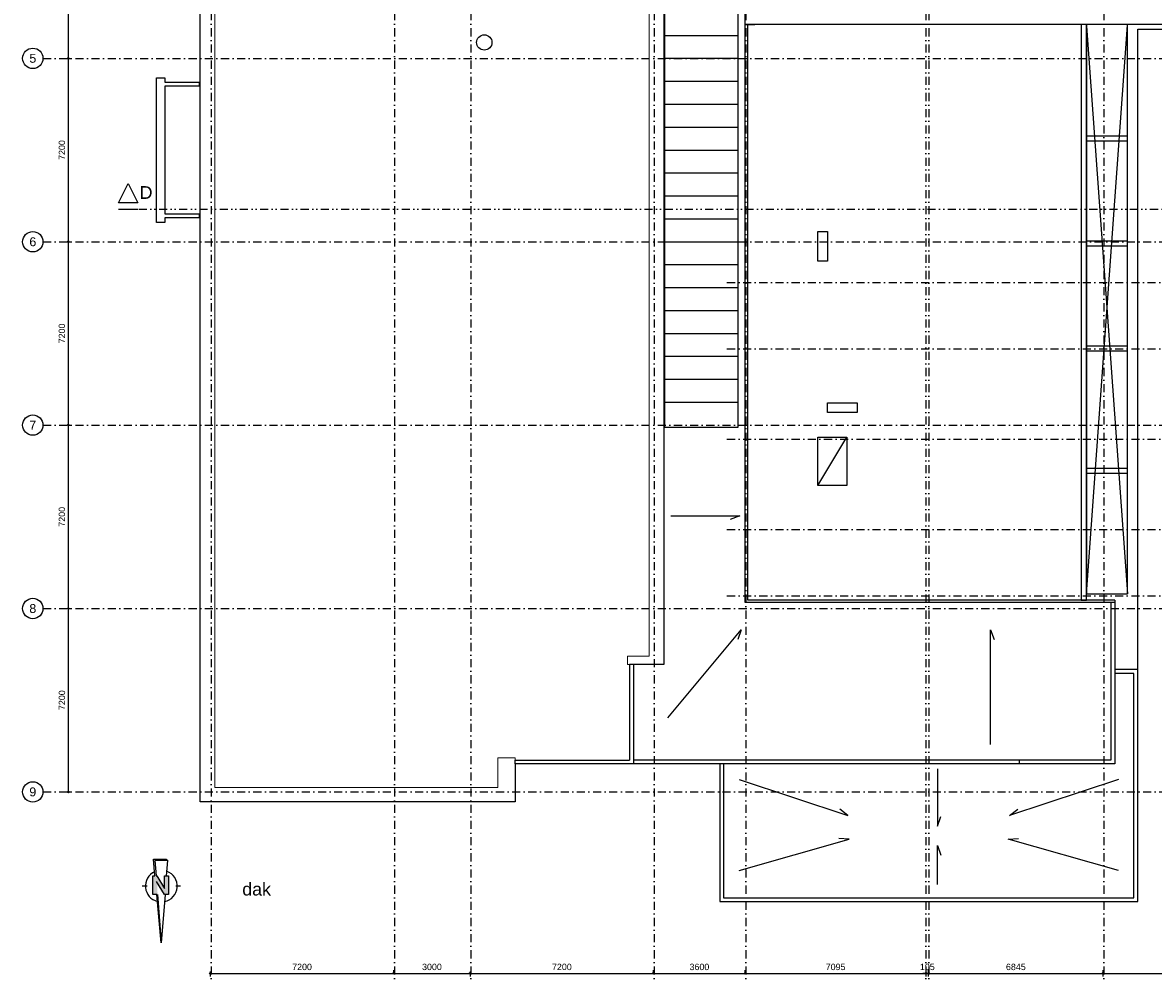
# Model space of a CAD drawing. Header units: millimetres. Extents: x 1137596 to 6076935, y -417599 to 265181.
# Tile 33 of 47: x 1340063 to 1384455, y -356519 to -319268. Entities that reach past the tile are written whole.
import ezdxf
from ezdxf.enums import TextEntityAlignment as Align

# ---------------------------------------------------------------- set-up
doc = ezdxf.new("R2010")
doc.units = ezdxf.units.MM
doc.header["$LTSCALE"] = 50
doc.header["$PDMODE"] = 3
doc.header["$PDSIZE"] = 1
doc.linetypes.add('DASHDOT2', pattern=[12.7, 6.35, -3.175, 0, -3.175])
doc.linetypes.add('DIVIDE2', pattern=[15.875, 6.35, -3.175, 0, -3.175, 0, -3.175])
doc.layers.get('0').update_dxf_attribs({"linetype": 'CONTINUOUS'})
doc.layers.get('DEFPOINTS').update_dxf_attribs({"linetype": 'CONTINUOUS'})
for name, color, linetype in [('AL24----_TRAPPEN', 1, 'CONTINUOUS'), ('AL27----_DAKEN', 7, 'CONTINUOUS'), ('AL31----_BUITENKOZIJN', 2, 'CONTINUOUS'), ('Alg-Dik-Az', 4, 'CONTINUOUS'), ('Alg-Dun-Az', 8, 'CONTINUOUS'), ('AM$1A---_MAATVOERING', 1, 'CONTINUOUS'), ('AT$1A---_TEKST', 2, 'CONTINUOUS'), ('bib', 7, 'CONTINUOUS'), ('bib @ 100', 7, 'CONTINUOUS'), ('DIM25', 1, 'CONTINUOUS'), ('LAYER27', 7, 'CONTINUOUS'), ('Stramien-Alg-Az', 9, 'DASHDOT2'), ('Stramien-Alg-Drs', 8, 'CONTINUOUS'), ('Stramien-Alg-Txt', 2, 'CONTINUOUS'), ('Txt50', 4, 'CONTINUOUS')]:
    doc.layers.add(name, color=color, linetype=linetype)
doc.styles.add('BOS3', font='arial.ttf')
doc.dimstyles.new('BOS3', dxfattribs={"dimtxt": 2.5, "dimasz": 1.25, "dimexe": 1.25, "dimexo": 0, "dimgap": 1.25, "dimtad": 1, "dimdec": 3, "dimdsep": 46, "dimtxsty": 'BOS3', "dimblk": 'SMALL', "dimblk1": 'SMALL', "dimblk2": 'SMALL', "dimsah": 1, "dimcen": 2.5, "dimclrd": 1, "dimclre": 1, "dimclrt": 2, "dimadec": 4, "dimazin": 2, "dimtfac": 0.4, "dimtdec": 0, "dimtix": 1, "dimtmove": 2, "dimatfit": 3, "dimfxl": 1.25, "dimfxlon": 1, "dimtvp": 1, "dimtolj": 1, "dimarcsym": 0})

# ---------------------------------------------------------------- blocks, each defined once
blk = doc.blocks.new('noordpijl 3')
at = {"layer": 'Alg-Dun-Az'}
for p, q in [((-146, -1900), (0, 0)), ((0, 0), (180, -1900)), ((146, -1900), (0, 0)), ((-277, -1900), (-127, -1900)), ((-277, -2638), (-277, -1900)), ((-129, -2141), (-129, -2638)), ((176, -2638), (-129, -2141)), ((-127, -1900), (185, -2409)), ((180, -1900), (333, -1900)), ((333, -1900), (333, -2638)), ((-751, -2234), (-564, -2234)), ((-129, -2638), (-277, -2638)), ((-205, -2638), (-251, -3235)), ((203, -2638), (176, -2638)), ((249, -3235), (203, -2638)), ((249, -2638), (311, -3297)), ((333, -2638), (249, -2638)), ((562, -2234), (749, -2234)), ((-251, -3235), (249, -3235)), ((-189, -3297), (-251, -3235)), ((311, -3297), (-189, -3297))]:
    blk.add_line(p, q, dxfattribs=at)
for start, end in [(101.4591, 249.5213), (295.2122, 75.5532)]:
    blk.add_arc((-1, -2234), 623, start, end, dxfattribs=at)
for points in [[(-277, -2638), (-277, -1900), (-129, -2638), (-127, -1900)], [(-129, -2141), (176, -2638), (-127, -1900), (185, -2409)], [(333, -1900), (333, -2638), (146, -1900), (176, -2638)]]:
    blk.add_solid(points, dxfattribs=at)
blk = doc.blocks.new('*U247')
at = {"layer": 'Stramien-Alg-Drs'}
blk.add_circle((-4, 0), 4, dxfattribs=at)
at = {"layer": 'Stramien-Alg-Txt', "style": 'BOS3'}
blk.add_attdef('TEKST', text='', height=3.5, dxfattribs=at).set_placement((-4, 0), align=Align.MIDDLE)
blk = doc.blocks.new('_Small')
at = {"color": 0, "linetype": 'ByBlock', "lineweight": -2}
blk.add_circle((0, 0), 0.25, dxfattribs=at)
blk = doc.blocks.new('*D176')
at = {"layer": 'DEFPOINTS', "color": 0, "transparency": 16777216}
for p in [(704627, -584717), (704627, -584717), (704627, -591917)]:
    blk.add_point(p, dxfattribs=at)
at = {"layer": 'DIM25', "color": 1, "lineweight": -2, "transparency": 16777216}
for p, q in [((704627, -584717), (704752, -584717)), ((704627, -591917), (704627, -584717)), ((704627, -591917), (704752, -591917))]:
    blk.add_line(p, q, dxfattribs=at)
at = {"layer": 'DIM25', "color": 1, "lineweight": -2, "transparency": 16777216, "xscale": 125, "yscale": 125, "zscale": 125}
for p, rotation in [((704627, -584717), 90), ((704627, -591917), 270)]:
    blk.add_blockref('_Small', p, dxfattribs=dict(at, rotation=rotation))
at = {"layer": 'DIM25', "color": 2, "transparency": 16777216, "insert": (704374, -588317), "char_height": 250, "attachment_point": 5, "rotation": 90, "style": 'BOS3'}
blk.add_mtext('\\A1;7200', dxfattribs=at)
blk = doc.blocks.new('*D177')
at = {"layer": 'DEFPOINTS', "color": 0, "transparency": 16777216}
for p in [(704627, -591917), (704627, -591917), (704627, -599117)]:
    blk.add_point(p, dxfattribs=at)
at = {"layer": 'DIM25', "color": 1, "lineweight": -2, "transparency": 16777216}
for p, q in [((704627, -591917), (704752, -591917)), ((704627, -599117), (704627, -591917)), ((704627, -599117), (704752, -599117))]:
    blk.add_line(p, q, dxfattribs=at)
at = {"layer": 'DIM25', "color": 1, "lineweight": -2, "transparency": 16777216, "xscale": 125, "yscale": 125, "zscale": 125}
for p, rotation in [((704627, -591917), 90), ((704627, -599117), 270)]:
    blk.add_blockref('_Small', p, dxfattribs=dict(at, rotation=rotation))
at = {"layer": 'DIM25', "color": 2, "transparency": 16777216, "insert": (704374, -595517), "char_height": 250, "attachment_point": 5, "rotation": 90, "style": 'BOS3'}
blk.add_mtext('\\A1;7200', dxfattribs=at)
blk = doc.blocks.new('*D178')
at = {"layer": 'DEFPOINTS', "color": 0, "transparency": 16777216}
for p in [(704627, -599117), (704627, -599117), (704627, -606317)]:
    blk.add_point(p, dxfattribs=at)
at = {"layer": 'DIM25', "color": 1, "lineweight": -2, "transparency": 16777216}
for p, q in [((704627, -599117), (704752, -599117)), ((704627, -606317), (704627, -599117)), ((704627, -606317), (704752, -606317))]:
    blk.add_line(p, q, dxfattribs=at)
at = {"layer": 'DIM25', "color": 1, "lineweight": -2, "transparency": 16777216, "xscale": 125, "yscale": 125, "zscale": 125}
for p, rotation in [((704627, -599117), 90), ((704627, -606317), 270)]:
    blk.add_blockref('_Small', p, dxfattribs=dict(at, rotation=rotation))
at = {"layer": 'DIM25', "color": 2, "transparency": 16777216, "insert": (704374, -602717), "char_height": 250, "attachment_point": 5, "rotation": 90, "style": 'BOS3'}
blk.add_mtext('\\A1;7200', dxfattribs=at)
blk = doc.blocks.new('*D179')
at = {"layer": 'DEFPOINTS', "color": 0, "transparency": 16777216}
for p in [(710199, -627647), (717399, -627843), (717399, -627973)]:
    blk.add_point(p, dxfattribs=at)
at = {"layer": 'DIM25', "color": 1, "lineweight": -2, "transparency": 16777216}
for p, q in [((710199, -627772), (710199, -627968)), ((710199, -627843), (717399, -627843)), ((717399, -627848), (717399, -627718))]:
    blk.add_line(p, q, dxfattribs=at)
at = {"layer": 'DIM25', "color": 1, "lineweight": -2, "transparency": 16777216, "xscale": 125, "yscale": 125, "zscale": 125, "rotation": 180}
blk.add_blockref('_Small', (710199, -627843), dxfattribs=at)
at = {"layer": 'DIM25', "color": 1, "lineweight": -2, "transparency": 16777216, "xscale": 125, "yscale": 125, "zscale": 125}
blk.add_blockref('_Small', (717399, -627843), dxfattribs=at)
at = {"layer": 'DIM25', "color": 2, "transparency": 16777216, "insert": (713799, -627591), "char_height": 250, "attachment_point": 5, "style": 'BOS3'}
blk.add_mtext('\\A1;7200', dxfattribs=at)
blk = doc.blocks.new('*D180')
at = {"layer": 'DEFPOINTS', "color": 0, "transparency": 16777216}
for p in [(720399, -627649), (727599, -627843), (727599, -627892)]:
    blk.add_point(p, dxfattribs=at)
at = {"layer": 'DIM25', "color": 1, "lineweight": -2, "transparency": 16777216}
for p, q in [((720399, -627774), (720399, -627968)), ((720399, -627843), (727599, -627843)), ((727599, -627843), (727599, -627718))]:
    blk.add_line(p, q, dxfattribs=at)
at = {"layer": 'DIM25', "color": 1, "lineweight": -2, "transparency": 16777216, "xscale": 125, "yscale": 125, "zscale": 125, "rotation": 180}
blk.add_blockref('_Small', (720399, -627843), dxfattribs=at)
at = {"layer": 'DIM25', "color": 1, "lineweight": -2, "transparency": 16777216, "xscale": 125, "yscale": 125, "zscale": 125}
blk.add_blockref('_Small', (727599, -627843), dxfattribs=at)
at = {"layer": 'DIM25', "color": 2, "transparency": 16777216, "insert": (723999, -627591), "char_height": 250, "attachment_point": 5, "style": 'BOS3'}
blk.add_mtext('\\A1;7200', dxfattribs=at)
blk = doc.blocks.new('*D181')
at = {"layer": 'DEFPOINTS', "color": 0, "transparency": 16777216}
for p in [(727599, -627892), (731199, -627843), (731199, -627892)]:
    blk.add_point(p, dxfattribs=at)
at = {"layer": 'DIM25', "color": 1, "lineweight": -2, "transparency": 16777216}
for p, q in [((727599, -627843), (727599, -627718)), ((727599, -627843), (731199, -627843)), ((731199, -627843), (731199, -627718))]:
    blk.add_line(p, q, dxfattribs=at)
at = {"layer": 'DIM25', "color": 1, "lineweight": -2, "transparency": 16777216, "xscale": 125, "yscale": 125, "zscale": 125, "rotation": 180}
blk.add_blockref('_Small', (727599, -627843), dxfattribs=at)
at = {"layer": 'DIM25', "color": 1, "lineweight": -2, "transparency": 16777216, "xscale": 125, "yscale": 125, "zscale": 125}
blk.add_blockref('_Small', (731199, -627843), dxfattribs=at)
at = {"layer": 'DIM25', "color": 2, "transparency": 16777216, "insert": (729399, -627591), "char_height": 250, "attachment_point": 5, "style": 'BOS3'}
blk.add_mtext('\\A1;3600', dxfattribs=at)
blk = doc.blocks.new('*D182')
at = {"layer": 'DEFPOINTS', "color": 0, "transparency": 16777216}
for p in [(731199, -627892), (738294, -627806), (738294, -627843)]:
    blk.add_point(p, dxfattribs=at)
at = {"layer": 'DIM25', "color": 1, "lineweight": -2, "transparency": 16777216}
for p, q in [((731199, -627843), (731199, -627718)), ((731199, -627843), (738294, -627843)), ((738294, -627843), (738294, -627968))]:
    blk.add_line(p, q, dxfattribs=at)
at = {"layer": 'DIM25', "color": 1, "lineweight": -2, "transparency": 16777216, "xscale": 125, "yscale": 125, "zscale": 125, "rotation": 180}
blk.add_blockref('_Small', (731199, -627843), dxfattribs=at)
at = {"layer": 'DIM25', "color": 1, "lineweight": -2, "transparency": 16777216, "xscale": 125, "yscale": 125, "zscale": 125}
blk.add_blockref('_Small', (738294, -627843), dxfattribs=at)
at = {"layer": 'DIM25', "color": 2, "transparency": 16777216, "insert": (734746, -627591), "char_height": 250, "attachment_point": 5, "style": 'BOS3'}
blk.add_mtext('\\A1;7095', dxfattribs=at)
blk = doc.blocks.new('*D183')
at = {"layer": 'DEFPOINTS', "color": 0, "transparency": 16777216}
for p in [(720399, -627649), (717399, -627973), (720399, -627843)]:
    blk.add_point(p, dxfattribs=at)
at = {"layer": 'DIM25', "color": 1, "lineweight": -2, "transparency": 16777216}
for p, q in [((717399, -627848), (717399, -627718)), ((717399, -627843), (720399, -627843)), ((720399, -627774), (720399, -627968))]:
    blk.add_line(p, q, dxfattribs=at)
at = {"layer": 'DIM25', "color": 1, "lineweight": -2, "transparency": 16777216, "xscale": 125, "yscale": 125, "zscale": 125, "rotation": 180}
blk.add_blockref('_Small', (717399, -627843), dxfattribs=at)
at = {"layer": 'DIM25', "color": 1, "lineweight": -2, "transparency": 16777216, "xscale": 125, "yscale": 125, "zscale": 125}
blk.add_blockref('_Small', (720399, -627843), dxfattribs=at)
at = {"layer": 'DIM25', "color": 2, "transparency": 16777216, "insert": (718899, -627591), "char_height": 250, "attachment_point": 5, "style": 'BOS3'}
blk.add_mtext('\\A1;3000', dxfattribs=at)
blk = doc.blocks.new('*D184')
at = {"layer": 'DEFPOINTS', "color": 0, "transparency": 16777216}
for p in [(745244, -627843), (745244, -628152), (738399, -628788)]:
    blk.add_point(p, dxfattribs=at)
at = {"layer": 'DIM25', "color": 1, "lineweight": -2, "transparency": 16777216}
for p, q in [((738399, -627968), (738399, -627718)), ((738399, -627843), (745244, -627843)), ((745244, -627968), (745244, -627718))]:
    blk.add_line(p, q, dxfattribs=at)
at = {"layer": 'DIM25', "color": 1, "lineweight": -2, "transparency": 16777216, "xscale": 125, "yscale": 125, "zscale": 125, "rotation": 180}
blk.add_blockref('_Small', (738399, -627843), dxfattribs=at)
at = {"layer": 'DIM25', "color": 1, "lineweight": -2, "transparency": 16777216, "xscale": 125, "yscale": 125, "zscale": 125}
blk.add_blockref('_Small', (745244, -627843), dxfattribs=at)
at = {"layer": 'DIM25', "color": 2, "transparency": 16777216, "insert": (741822, -627591), "char_height": 250, "attachment_point": 5, "style": 'BOS3'}
blk.add_mtext('\\A1;6845', dxfattribs=at)
blk = doc.blocks.new('*D185')
at = {"layer": 'DEFPOINTS', "color": 0, "transparency": 16777216}
for p in [(738294, -627806), (738399, -627843), (738399, -628788)]:
    blk.add_point(p, dxfattribs=at)
at = {"layer": 'DIM25', "color": 1, "lineweight": -2, "transparency": 16777216}
for p, q in [((738294, -627843), (738169, -627843)), ((738294, -627843), (738294, -627968)), ((738294, -627843), (738399, -627843)), ((738399, -627968), (738399, -627718)), ((738399, -627843), (738524, -627843))]:
    blk.add_line(p, q, dxfattribs=at)
at = {"layer": 'DIM25', "color": 1, "lineweight": -2, "transparency": 16777216, "xscale": 125, "yscale": 125, "zscale": 125}
blk.add_blockref('_Small', (738294, -627843), dxfattribs=at)
at = {"layer": 'DIM25', "color": 1, "lineweight": -2, "transparency": 16777216, "xscale": 125, "yscale": 125, "zscale": 125, "rotation": 180}
blk.add_blockref('_Small', (738399, -627843), dxfattribs=at)
at = {"layer": 'DIM25', "color": 2, "transparency": 16777216, "insert": (738346, -627591), "char_height": 250, "attachment_point": 5, "style": 'BOS3'}
blk.add_mtext('\\A1;105', dxfattribs=at)
blk = doc.blocks.new('*D187')
at = {"layer": 'DEFPOINTS', "color": 0, "transparency": 16777216}
for p in [(752194, -627843), (745244, -628152), (752194, -628286)]:
    blk.add_point(p, dxfattribs=at)
at = {"layer": 'DIM25', "color": 1, "lineweight": -2, "transparency": 16777216}
for p, q in [((745244, -627968), (745244, -627718)), ((745244, -627843), (752194, -627843)), ((752194, -627968), (752194, -627718))]:
    blk.add_line(p, q, dxfattribs=at)
at = {"layer": 'DIM25', "color": 1, "lineweight": -2, "transparency": 16777216, "xscale": 125, "yscale": 125, "zscale": 125, "rotation": 180}
blk.add_blockref('_Small', (745244, -627843), dxfattribs=at)
at = {"layer": 'DIM25', "color": 1, "lineweight": -2, "transparency": 16777216, "xscale": 125, "yscale": 125, "zscale": 125}
blk.add_blockref('_Small', (752194, -627843), dxfattribs=at)
at = {"layer": 'DIM25', "color": 2, "transparency": 16777216, "insert": (748719, -627591), "char_height": 250, "attachment_point": 5, "style": 'BOS3'}
blk.add_mtext('\\A1;6950', dxfattribs=at)
blk = doc.blocks.new('*D188')
at = {"layer": 'DEFPOINTS', "color": 0, "transparency": 16777216}
for p in [(704627, -606317), (704627, -606317), (704627, -613517)]:
    blk.add_point(p, dxfattribs=at)
at = {"layer": 'DIM25', "color": 1, "lineweight": -2, "transparency": 16777216}
for p, q in [((704627, -606317), (704752, -606317)), ((704627, -613517), (704627, -606317)), ((704627, -613517), (704752, -613517))]:
    blk.add_line(p, q, dxfattribs=at)
at = {"layer": 'DIM25', "color": 1, "lineweight": -2, "transparency": 16777216, "xscale": 125, "yscale": 125, "zscale": 125}
for p, rotation in [((704627, -606317), 90), ((704627, -613517), 270)]:
    blk.add_blockref('_Small', p, dxfattribs=dict(at, rotation=rotation))
at = {"layer": 'DIM25', "color": 2, "transparency": 16777216, "insert": (704374, -609917), "char_height": 250, "attachment_point": 5, "rotation": 90, "style": 'BOS3'}
blk.add_mtext('\\A1;7200', dxfattribs=at)
blk = doc.blocks.new('*D189')
at = {"layer": 'DEFPOINTS', "color": 0, "transparency": 16777216}
for p in [(704627, -613517), (704627, -613517), (704627, -620717)]:
    blk.add_point(p, dxfattribs=at)
at = {"layer": 'DIM25', "color": 1, "lineweight": -2, "transparency": 16777216}
for p, q in [((704627, -613517), (704752, -613517)), ((704627, -620717), (704627, -613517)), ((704627, -620717), (704752, -620717))]:
    blk.add_line(p, q, dxfattribs=at)
at = {"layer": 'DIM25', "color": 1, "lineweight": -2, "transparency": 16777216, "xscale": 125, "yscale": 125, "zscale": 125}
for p, rotation in [((704627, -613517), 90), ((704627, -620717), 270)]:
    blk.add_blockref('_Small', p, dxfattribs=dict(at, rotation=rotation))
at = {"layer": 'DIM25', "color": 2, "transparency": 16777216, "insert": (704374, -617117), "char_height": 250, "attachment_point": 5, "rotation": 90, "style": 'BOS3'}
blk.add_mtext('\\A1;7200', dxfattribs=at)
blk = doc.blocks.new('doorsneden')
at = {"layer": 'Alg-Dik-Az', "linetype": 'DIVIDE2'}
blk.add_line((-3627, -34717), (69066, -34717), dxfattribs=at)
at = {"layer": 'Alg-Dik-Az'}
blk.add_line((-3627, -34717), (-2877, -34717), dxfattribs=at)
blk.add_lwpolyline([(-3627, -34467), (-3252, -33717), (-2877, -34467)], close=True, dxfattribs=at)
at = {"layer": 'Alg-Dik-Az', "style": 'BOS3'}
blk.add_text('D', height=500, dxfattribs=at).set_placement((-2799, -34317))
blk = doc.blocks.new('stramienen')
at = {"layer": 'Stramien-Alg-Az'}
for points in [[(710225.4193, -557711.0234), (710225.4193, -629125.5137)], [(717425.4193, -557711.0234), (717425.4193, -629125.5137)], [(720425.4195, -557711.0234), (720425.4195, -629125.5137)], [(727625.4193, -557711.0234), (727625.4193, -629125.5137)], [(731225.4193, -557711.0234), (731225.4193, -629125.5137)], [(738293.5755, -557711.0234), (738293.5755, -629125.5137)], [(738399.443, -557711.0234), (738399.443, -629125.5137)], [(745270.6695, -557711.0234), (745270.6695, -629125.5137)], [(703629.6064, -591917.1412), (776404.4348, -591917.1412)], [(703629.6064, -599117.1403), (776404.4348, -599117.1403)], [(730479.0455, -600717.1188), (776404.4348, -600717.1188)], [(730479.0455, -603317.1185), (776404.4348, -603317.1185)], [(703629.6064, -606317.1403), (776404.4348, -606317.1403)], [(730479.0455, -606867.1185), (776404.4348, -606867.1185)], [(730479.0455, -610417.1186), (776404.4348, -610417.1186)], [(730479.0455, -613017.1193), (776404.4348, -613017.1193)], [(703629.6064, -613517.1403), (776404.4348, -613517.1403)], [(703629.6064, -620717.1403), (776404.4348, -620717.1403)]]:
    blk.add_lwpolyline(points, dxfattribs=at)
at = {"layer": 'bib @ 100', "xscale": 100, "yscale": 100, "zscale": 100}
for p, values in [((703629.6064, -591917.1412), {'TEKST': '5'}), ((703629.6064, -599117.1403), {'TEKST': '6'}), ((703629.6064, -606317.1403), {'TEKST': '7'}), ((703629.6064, -613517.1403), {'TEKST': '8'}), ((703629.6064, -620717.1403), {'TEKST': '9'})]:
    blk.add_blockref('*U247', p, dxfattribs=at).add_auto_attribs(values)
at = {"layer": 'DIM25'}
for base, p1, p2, picture, middle in [((704626.5266, -584717.1394), (704626.5266, -591917.1393), (704626.5266, -584717.1394), '*D176', (704373.8834, -588317.1393)), ((704626.52664, -591917.14029), (704626.52664, -599117.14076), (704626.52664, -591917.14029), '*D177', (704373.88339, -595517.14052)), ((704626.5266, -599117.1398), (704626.5266, -606317.1398), (704626.5266, -599117.1398), '*D178', (704373.8834, -602717.1398)), ((704626.5266, -606317.1398), (704626.5266, -613517.1398), (704626.5266, -606317.1398), '*D188', (704373.8834, -609917.1398)), ((704626.5266, -613517.1398), (704626.5266, -620717.1398), (704626.5266, -613517.1398), '*D189', (704373.8834, -617117.1398))]:
    dim = blk.add_linear_dim(base=base, p1=p1, p2=p2, angle=90, dimstyle='BOS3', override={"dimscale": 0, "dimexo": 1.25}, dxfattribs=at)
    dim.commit()
    dim.dimension.update_dxf_attribs({"geometry": picture, "text_midpoint": middle})
for base, p1, p2, picture, middle in [((717398.67, -627843.232), (710198.6698, -627646.5212), (717398.67, -627972.6855), '*D179', (713798.6699, -627590.5887)), ((720398.545, -627843.232), (717398.545, -627972.6855), (720398.545, -627649.1819), '*D183', (718898.545, -627590.5035)), ((727598.6689, -627843.232), (720398.669, -627649.1819), (727598.6689, -627891.9055), '*D180', (723998.669, -627590.5887)), ((731198.5759, -627843.232), (727598.5759, -627891.9055), (731198.5759, -627891.9168), '*D181', (729398.5759, -627590.5035)), ((738293.5755, -627843.232), (731198.5759, -627891.9168), (738293.5755, -627805.9594), '*D182', (734746.0757, -627590.5887)), ((738398.81497, -627843.23199), (738293.81448, -627805.95941), (738398.81497, -628788.22859), '*D185', (738346.31472, -627590.58875)), ((745244.44251, -627843.23199), (738399.44297, -628788.22859), (745244.44251, -628152.36306), '*D184', (741821.94274, -627590.58875)), ((752193.7268, -627843.232), (745243.7265, -628152.3631), (752193.7268, -628286.2625), '*D187', (748718.7267, -627590.5887))]:
    dim = blk.add_linear_dim(base=base, p1=p1, p2=p2, dimstyle='BOS3', override={"dimscale": 0, "dimtxt": 2.5, "dimasz": 1.25, "dimexe": 1.25, "dimexo": 1.25, "dimgap": 1.25, "dimclrt": 2, "dimfxl": 1.25, "dimfxlon": 1}, dxfattribs=at)
    dim.commit()
    dim.dimension.update_dxf_attribs({"geometry": picture, "text_midpoint": middle})

msp = doc.modelspace()

# ---------------------------------------------------------------- linework, layer by layer
at = {"layer": 'AL24----_TRAPPEN'}
for points in [[(1383838.9005, -344671.5746), (1383838.9414, -319524.2195), (1383838.9414, -319524.2195), (1410774.8541, -319524.2195), (1410774.8541, -319524.2195), (1410774.8541, -293455.1421), (1410774.8541, -292555.1421), (1368626.7559, -292555.1421)], [(1381824.8289, -319341.5646), (1381824.8289, -341699.1995)], [(1381824.8289, -341699.1995), (1383438.9422, -319374.2174)], [(1381824.8289, -319408.5607), (1383438.9414, -341699.1995)], [(1381824.9069, -319408.7305), (1381824.9069, -341699.3694), (1382942.0435, -341699.3694)], [(1383438.9414, -341699.1995), (1383438.9414, -341699.1995), (1383438.9422, -319374.2174)], [(1383438.9421, -323724.7477), (1381824.8289, -323724.7477)], [(1383438.9421, -323924.7477), (1381824.8289, -323924.7477)], [(1383438.9419, -327848.1545), (1381824.8289, -327848.1545)], [(1383438.9419, -328048.1545), (1381824.8289, -328048.1545)], [(1383438.9418, -331971.5623), (1381824.8289, -331971.5623)], [(1383438.9418, -332171.5623), (1381824.8289, -332171.5623)], [(1383438.9416, -336769.0717), (1381824.8289, -336769.0717)], [(1383438.9416, -336969.0717), (1381824.8289, -336969.0717)], [(1382941.9655, -341699.1995), (1383438.9414, -341699.1995)]]:
    msp.add_lwpolyline(points, dxfattribs=at)
msp.add_lwpolyline([(1381824.8289, -319408.5607), (1381824.8289, -319341.5646), (1381624.8289, -319341.5646), (1381624.8415, -341941.5672), (1381824.8289, -341941.5672)], close=True, dxfattribs=at)
at = {"layer": 'AL27----_DAKEN', "color": 1}
for points in [[(1368434.8335, -319340.578), (1368434.8304, -293422.5678), (1410474.7915, -293422.5102), (1410474.8101, -304400.5158), (1410474.8093, -304400.5175), (1410474.8175, -308350.5184), (1410474.817, -308350.5173), (1410474.8384, -319340.5185), (1368434.8335, -319340.578)], [(1369219.1968, -342040.5743), (1368434.8335, -342040.5743), (1368434.8335, -319340.5721), (1368809.8296, -319340.572)], [(1382788.8234, -342040.5509), (1368434.8335, -342040.5509), (1368434.8335, -319340.578)], [(1382938.8234, -341940.5509), (1368534.8335, -341940.5509), (1368534.8335, -319340.578)], [(1365269.826, -319770.5751), (1368134.8325, -319770.5751)], [(1365329.8042, -319770.5712), (1368134.8315, -319770.5712)], [(1365269.8262, -320670.5751), (1368134.8325, -320670.5751)], [(1365329.8042, -320670.5741), (1368134.8315, -320670.5741)], [(1365269.8264, -321570.5751), (1368134.8325, -321570.5751)], [(1365269.8266, -322470.5751), (1368134.8325, -322470.5751)], [(1365269.8267, -323370.5751), (1368134.8325, -323370.5751)], [(1365269.8269, -324270.5751), (1368134.8325, -324270.5751)], [(1365269.8271, -325170.5751), (1368134.8325, -325170.5751)], [(1365269.8273, -326070.5751), (1368134.8325, -326070.5751)], [(1365269.8275, -326970.5751), (1368134.8325, -326970.5751)], [(1365269.8276, -327870.5712), (1368134.8325, -327870.5751)], [(1365269.8251, -328770.5751), (1368134.8325, -328770.5751)], [(1365269.8254, -329670.5751), (1368134.8325, -329670.5751)], [(1365269.8258, -330570.5751), (1368134.8325, -330570.5751)], [(1365269.8262, -331470.5751), (1368134.8325, -331470.5751)], [(1365269.8265, -332370.5755), (1368134.8325, -332370.5755)], [(1365269.8269, -333270.5741), (1368134.8325, -333270.5741)], [(1365269.8273, -334170.5746), (1368134.8325, -334170.5746)], [(1382788.8234, -342040.5743), (1382788.8234, -348224.5859), (1364039.8206, -348225.5766)], [(1382938.8234, -341940.5509), (1382938.8234, -348374.578), (1364039.8286, -348375.5766)], [(1382938.8234, -342040.5509), (1369219.1968, -342040.5743)], [(1382788.8234, -342040.5511), (1382788.8234, -348224.5779), (1379188.8351, -348224.5765), (1379188.8351, -348374.7682)], [(1382938.8234, -342040.5509), (1382938.8234, -348374.578), (1379338.8351, -348374.5765), (1379338.8351, -348374.7682)], [(1367430.8237, -348374.578), (1367430.8249, -353774.578), (1383838.8203, -353774.578), (1383838.8223, -344671.5746), (1382938.8218, -344671.5731)], [(1367580.8237, -348374.578), (1367580.8248, -353624.578), (1383688.8203, -353624.578), (1383688.8222, -344820.5743), (1382938.8215, -344820.5731)], [(1364039.8286, -348375.5766), (1363959.8237, -348375.5766)]]:
    msp.add_lwpolyline(points, dxfattribs=at)
at = {"layer": 'AL27----_DAKEN'}
msp.add_lwpolyline([(1365129.748, -344465.5751), (1364039.8278, -344465.572), (1364039.8286, -348375.5766), (1359394.8267, -348375.5766), (1359394.8267, -349865.5751), (1347039.8315, -349865.5751), (1347039.8315, -298675.5731), (1359394.2007, -298675.5809), (1359394.2007, -300166.5726), (1364039.8032, -300166.5726), (1364039.8032, -304075.5751), (1365229.8111, -304075.5742), (1365229.697, -344465.5753)], close=True, dxfattribs=at)
at = {"layer": 'AL27----_DAKEN', "color": 1}
for points in [[(1365269.8247, -313370.5736), (1368134.8315, -313370.573), (1368134.8364, -335170.5746), (1365269.8277, -335170.5757)], [(1346999.8315, -321610.6063), (1346999.8315, -321761.6063), (1345644.8335, -321761.6063), (1345644.8335, -326779.5751), (1346999.8315, -326779.5751), (1346999.8315, -326930.5751), (1345644.8335, -326930.5751), (1345644.8335, -327110.5751), (1345324.8335, -327110.5751), (1345324.8413, -321430.5751), (1345644.8315, -321430.5751), (1345644.8335, -321610.6063)]]:
    msp.add_lwpolyline(points, close=True, dxfattribs=at)
at = {"layer": 'AL27----_DAKEN'}
for points in [[(1364039.6223, -344466.5741), (1364039.6223, -348375.5766), (1359394.6208, -348375.5766), (1359394.6208, -348275.5766), (1359394.6208, -348225.5766), (1363889.6224, -348225.5766)], [(1364039.6224, -344466.5741), (1363889.6224, -344466.5741), (1363889.6224, -348225.5766)]]:
    msp.add_lwpolyline(points, dxfattribs=at)
at = {"layer": 'AL31----_BUITENKOZIJN', "color": 1}
for points in [[(1371664.8305, -327470.5774), (1371664.8305, -328630.577), (1371284.8324, -328630.5766), (1371284.8324, -327470.577)], [(1371664.8334, -334190.5791), (1372824.8331, -334190.5791), (1372824.8327, -334570.5773), (1371664.8331, -334570.5773)], [(1372414.8334, -335540.5773), (1372414.8334, -337440.5773), (1371284.8334, -337440.5773), (1371284.8334, -335540.5773)]]:
    msp.add_lwpolyline(points, close=True, dxfattribs=at)
msp.add_lwpolyline([(1371284.8334, -337440.5773), (1372414.8334, -335540.5773)], dxfattribs=at)
at = {"layer": 'AM$1A---_MAATVOERING'}
msp.add_circle((1358188.1807, -320045.8141), 300, dxfattribs=at)
at = {"layer": 'AT$1A---_TEKST', "color": 1}
for points in [[(1365517.1807, -338637.8141), (1368223.1807, -338637.8141), (1367845.1807, -338775.8141)], [(1365397.9538, -346564.4702), (1368276.1807, -343111.8141), (1368140.14, -343490.5236)], [(1378062.1807, -347606.8141), (1378062.1807, -343111.8141), (1378200.1807, -343489.8141)], [(1375975.1807, -348569.8141), (1375975.1807, -350817.8141), (1376113.1807, -350439.8141)], [(1368186.9748, -348991.6011), (1372457.336, -350394.8259), (1372141.3068, -350145.7205)], [(1383082.1807, -348990.8141), (1378811.9678, -350394.4902), (1379127.9707, -350145.3514)], [(1368187.3513, -352554.6011), (1372512.3444, -351330.0769), (1372111.0471, -351300.2707)], [(1375975.1807, -353110.8141), (1375975.1807, -351571.8141), (1376113.1807, -351949.8141)], [(1383082.1807, -352553.8141), (1378757.0582, -351329.7469), (1379158.3525, -351299.8983)]]:
    msp.add_lwpolyline(points, dxfattribs=at)
at = {"layer": 'LAYER27', "color": 7, "linetype": 'Continuous', "lineweight": 18}
for points in [[(1352194.8022, -298675.5829), (1359394.8018, -298675.5829), (1359394.8018, -300400.578), (1358718.8071, -300400.578), (1358718.8071, -299245.5823), (1347609.8315, -299245.5751), (1347609.8315, -349295.5751), (1358718.8091, -349295.579), (1358718.8071, -348140.5829), (1359394.7998, -348140.5829), (1359394.7998, -349865.5751), (1347039.8315, -349865.5751), (1347039.8315, -298675.5751), (1352194.8022, -298675.5829)], [(1364659.812, -307820.5751), (1364659.8105, -304395.577), (1363804.8081, -304395.577), (1363804.8081, -304075.5751), (1365229.8101, -304075.5751), (1365229.8101, -344465.5751), (1363804.8296, -344465.5751), (1363804.824, -344145.579), (1364659.8264, -344145.579), (1364659.812, -307820.5751)]]:
    msp.add_lwpolyline(points, dxfattribs=at)

# ---------------------------------------------------------------- block references
msp.add_blockref('stramienen', (637233.5699, 271245.5598))
at = {"layer": 'bib'}
msp.add_blockref('doorsneden', (1347456.9214, -291871.5804), dxfattribs=at)
at = {"layer": 'bib', "color": 1, "rotation": 180}
msp.add_blockref('noordpijl 3', (1345508.3196, -355404.3251), dxfattribs=at)

# ---------------------------------------------------------------- texts
at = {"layer": 'Txt50', "style": 'BOS3'}
msp.add_text('dak', height=500, dxfattribs=at).set_placement((1348686.8315, -353540.5741))

doc.saveas('drawing.dxf')
